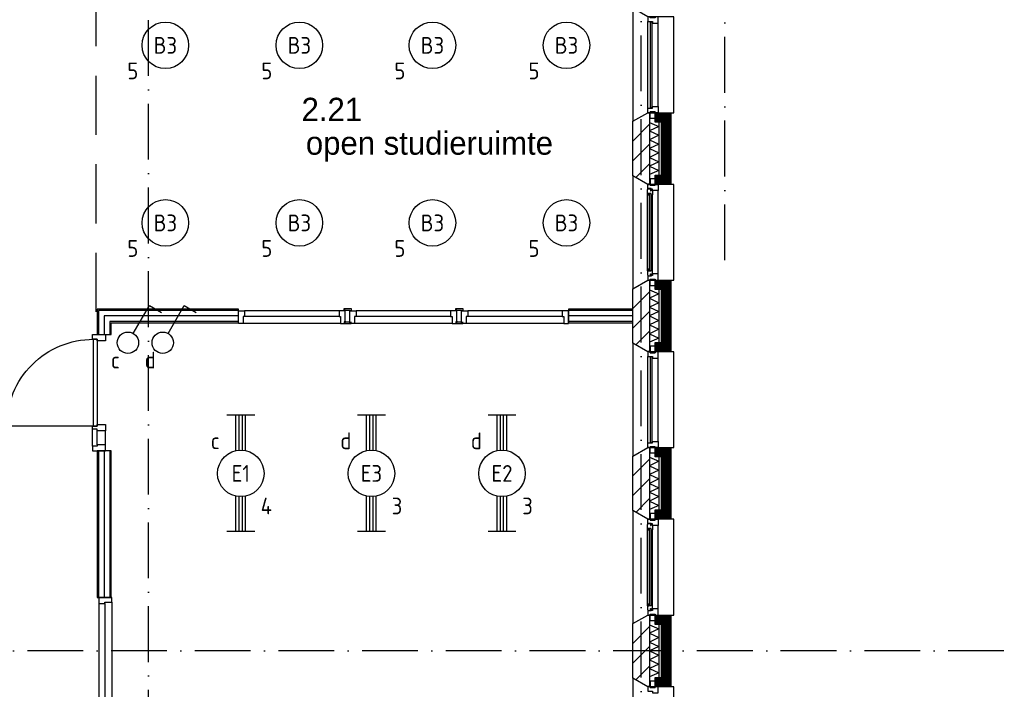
# Model space of a CAD drawing. Header units: millimetres. Extents: x 89505 to 240707, y 191 to 84291.
# Tile 11 of 50: x 133222 to 143810, y 34050 to 41248. Entities that reach past the tile are written whole.
import ezdxf
from ezdxf.enums import TextEntityAlignment as Align

# ---------------------------------------------------------------- set-up
doc = ezdxf.new("R2010")
doc.units = ezdxf.units.MM
doc.header["$LTSCALE"] = 100
doc.linetypes.add('DASHDOT', pattern=[9, 6, -1.5, 0, -1.5])
doc.linetypes.add('HIDDEN', pattern=[9.525, 6.35, -3.175])
doc.layers.get('0').update_dxf_attribs({"linetype": 'CONTINUOUS'})
for name, color, linetype in [('AL$7----_STRAMIEN', 1, 'DASHDOT'), ('AL21----_BUITENWAND', 4, 'CONTINUOUS'), ('AL21K---_ISOLATIE', 1, 'CONTINUOUS'), ('AL22----_BINNENWAND', 7, 'CONTINUOUS'), ('AL28----_KONSTRUKTIE', 3, 'CONTINUOUS'), ('AL31----_BUITENKOZ', 7, 'CONTINUOUS'), ('AL32----_BINNENKOZ', 9, 'CONTINUOUS'), ('AL32----_DRAAIRICHTING', 1, 'CONTINUOUS'), ('ALL-----_REFLIJNEN', 8, 'CONTINUOUS'), ('ALXA3---_VOLZWART', 14, 'CONTINUOUS'), ('ALXAB---_PREFABBETON', 1, 'CONTINUOUS'), ('BOUW', 8, 'CONTINUOUS'), ('EB63101-_ATTRIB', 2, 'CONTINUOUS'), ('EB63102-_ATTRIB', 2, 'CONTINUOUS'), ('EL63101-_LICHT-ARM', 3, 'CONTINUOUS'), ('EL63102-_LICHT-SCH', 3, 'CONTINUOUS')]:
    doc.layers.add(name, color=color, linetype=linetype)
doc.styles.add('1_8', font='ISO', dxfattribs={"height": 1.8})
doc.styles.add('BURO-025', font='BUROFONT.shx', dxfattribs={"height": 250})
doc.styles.add('NORATT', font='ISO.shx')

# ---------------------------------------------------------------- blocks, each defined once
blk = doc.blocks.new('EJ3T20')
at = {"color": 0}
for p, q in [((-6.25, -1.5), (-6.25, 1.5)), ((6.25, -1.5), (6.25, 1.5)), ((-6.25, 0.52), (-2.44, 0.52)), ((-6.25, 0.17), (-2.49, 0.17)), ((2.44, 0.52), (6.25, 0.52)), ((2.49, 0.17), (6.25, 0.17)), ((-6.25, -0.17), (-2.49, -0.17)), ((-6.25, -0.52), (-2.44, -0.52)), ((2.44, -0.52), (6.25, -0.52)), ((2.49, -0.17), (6.25, -0.17))]:
    blk.add_line(p, q, dxfattribs=at)
blk.add_circle((0, 0), 2.5, dxfattribs=at)
at = {"color": 6, "style": '1_8'}
for tag, flags, p in [('SCHAK', 8, (3.5, 2.75)), ('A_CODE', 8, (0, 0)), ('GROEP', 8, (-3.5, -2.75)), ('KAST', 9, (3.5, -2.75))]:
    blk.add_attdef(tag, text='', height=1.8, dxfattribs=dict(at, flags=flags)).set_placement(p, align=Align.MIDDLE)
blk = doc.blocks.new('ES3G00')
blk.add_circle((0, 0), 2.5)
at = {"color": 6, "style": '1_8'}
for tag, flags, p in [('SCHAK', 8, (3.5, 2.75)), ('A_CODE', 8, (0, 0)), ('GROEP', 8, (-3.5, -2.75)), ('KAST', 9, (3.5, -2.75))]:
    blk.add_attdef(tag, text='', height=1.8, dxfattribs=dict(at, flags=flags)).set_placement(p, align=Align.MIDDLE)
blk = doc.blocks.new('ES3S1')
blk.add_lwpolyline([(0.58, 1), (2.31, 4), (3.61, 3.25)])
blk.add_circle((0, 0), 1.15)
at = {"style": '1_8'}
for tag, flags, p in [('SCHAK', 8, (3, 5.5)), ('KAST', 9, (-3, 0.5)), ('M_CODE', 9, (0, 0)), ('DOEL', 9, (-3, -2)), ('GROEP', 9, (-3, -4.5))]:
    blk.add_attdef(tag, text='', height=1.8, dxfattribs=dict(at, flags=flags)).set_placement(p, align=Align.MIDDLE_CENTER)

msp = doc.modelspace()

# ---------------------------------------------------------------- hatches: boundary and pattern name
at = {"layer": 'ALXAB---_PREFABBETON'}
h = msp.add_hatch(dxfattribs=at)
h.set_pattern_fill('PREFBET', color=8, angle=180, style=0)
h.set_pattern_definition([(225, (139815.13, 40156.02), (106.066, -106.066), [])])
h.paths.add_polyline_path([(139995, 39478), (139975, 39478), (139815, 39571), (139815, 40156), (139975, 40248), (139995, 40248)])
h = msp.add_hatch(dxfattribs=at)
h.set_pattern_fill('PREFBET', color=8, angle=180, style=0)
h.set_pattern_definition([(225, (139815.13, 38356.02), (106.066, -106.066), [])])
h.paths.add_polyline_path([(139995, 37678), (139975, 37678), (139815, 37771), (139815, 38356), (139975, 38448), (139995, 38448)])
h = msp.add_hatch(dxfattribs=at)
h.set_pattern_fill('PREFBET', color=8, angle=180, style=0)
h.set_pattern_definition([(225, (139815.13, 36556.02), (106.066, -106.066), [])])
h.paths.add_polyline_path([(139995, 35878), (139975, 35878), (139815, 35971), (139815, 36556), (139975, 36648), (139995, 36648)])
h = msp.add_hatch(dxfattribs=at)
h.set_pattern_fill('PREFBET', color=8, angle=180, style=0)
h.set_pattern_definition([(225, (139815.13, 34756.02), (106.066, -106.066), [])])
h.paths.add_polyline_path([(139995, 34078), (139975, 34078), (139815, 34171), (139815, 34756), (139975, 34848), (139995, 34848)])

# ---------------------------------------------------------------- linework, layer by layer
at = {"layer": 'AL$7----_STRAMIEN', "color": 1}
for points in [[(134605, 23542), (134605, 76516)], [(140805, 38663), (140805, 76516)], [(139905, 7175), (139905, 61763)], [(194205, 34463), (143805, 34463), (120625, 34463)]]:
    msp.add_lwpolyline(points, dxfattribs=at)
at = {"layer": 'AL21----_BUITENWAND', "color": 8}
for points in [[(140056, 39578), (140125, 39578), (140125, 40148), (140056, 40148), (140056, 40248), (140225, 40248), (140225, 39478), (140056, 39478)], [(140056, 37778), (140125, 37778), (140125, 38348), (140056, 38348), (140056, 38448), (140225, 38448), (140225, 37678), (140056, 37678)], [(140056, 35978), (140125, 35978), (140125, 36548), (140056, 36548), (140056, 36648), (140225, 36648), (140225, 35878), (140056, 35878)], [(140056, 34178), (140125, 34178), (140125, 34748), (140056, 34748), (140056, 34848), (140225, 34848), (140225, 34078), (140056, 34078)]]:
    msp.add_lwpolyline(points, close=True, dxfattribs=at)
at = {"layer": 'AL21K---_ISOLATIE', "color": 8, "linetype": 'Continuous'}
for points in [[(139995, 40148), (139995, 39578)], [(139995, 40144), (140095, 40101), (139995, 40053), (140095, 40006), (139995, 39958), (140095, 39911), (139995, 39863), (140095, 39816), (139995, 39768), (140095, 39721), (139995, 39673), (140095, 39626), (139995, 39583)], [(140095, 40148), (140095, 39578)], [(139995, 38348), (139995, 37778)], [(139995, 38344), (140095, 38301), (139995, 38253), (140095, 38206), (139995, 38158), (140095, 38111), (139995, 38063), (140095, 38016), (139995, 37968), (140095, 37921), (139995, 37873), (140095, 37826), (139995, 37783)], [(140095, 38348), (140095, 37778)], [(139995, 36548), (139995, 35978)], [(139995, 36544), (140095, 36501), (139995, 36453), (140095, 36406), (139995, 36358), (140095, 36311), (139995, 36263), (140095, 36216), (139995, 36168), (140095, 36121), (139995, 36073), (140095, 36026), (139995, 35983)], [(140095, 36548), (140095, 35978)], [(139995, 34748), (139995, 34178)], [(139995, 34744), (140095, 34701), (139995, 34653), (140095, 34606), (139995, 34558), (140095, 34511), (139995, 34463), (140095, 34416), (139995, 34368), (140095, 34321), (139995, 34273), (140095, 34226), (139995, 34183)], [(140095, 34748), (140095, 34178)]]:
    msp.add_lwpolyline(points, dxfattribs=at)
at = {"layer": 'AL22----_BINNENWAND', "color": 8}
for p, q in [((135573, 38138), (134055, 38138)), ((134055, 38138), (134055, 37863)), ((135573, 37988), (135573, 38138)), ((139123, 38138), (139123, 37988)), ((139815, 38138), (139123, 38138)), ((139815, 37988), (139815, 38138)), ((134205, 37988), (135573, 37988)), ((134205, 37863), (134205, 37988)), ((139123, 37988), (139815, 37988)), ((134055, 37863), (134205, 37863)), ((134205, 36612), (134055, 36612)), ((134055, 36612), (134055, 35038)), ((134205, 35038), (134205, 36612)), ((134055, 35038), (134205, 35038))]:
    msp.add_line(p, q, dxfattribs=at)
at = {"layer": 'AL22----_BINNENWAND', "color": 8, "linetype": 'Continuous'}
for p, q in [((135573, 38123), (134070, 38123)), ((134070, 38123), (134070, 37863)), ((139815, 38123), (139123, 38123)), ((135573, 38003), (134190, 38003)), ((134190, 38003), (134190, 37863)), ((139815, 38003), (139123, 38003)), ((134070, 36612), (134070, 35038)), ((134190, 36612), (134190, 35038))]:
    msp.add_line(p, q, dxfattribs=at)
at = {"layer": 'AL28----_KONSTRUKTIE', "color": 8}
for points in [[(139995, 39478), (139975, 39478), (139815, 39571), (139815, 40156), (139975, 40248), (139995, 40248)], [(139995, 37678), (139975, 37678), (139815, 37771), (139815, 38356), (139975, 38448), (139995, 38448)], [(139995, 35878), (139975, 35878), (139815, 35971), (139815, 36556), (139975, 36648), (139995, 36648)], [(139995, 34078), (139975, 34078), (139815, 34171), (139815, 34756), (139975, 34848), (139995, 34848)]]:
    msp.add_lwpolyline(points, close=True, dxfattribs=at)
at = {"layer": 'AL31----_BUITENKOZ', "color": 8}
for points in [[(139975, 41278), (139815, 41371), (139815, 40156), (139975, 40248), (140255, 40248), (140255, 41278)], [(140000, 40258), (140056, 40258), (140056, 40187), (140000, 40187)], [(139975, 39478), (139815, 39571), (139815, 38356), (139975, 38448), (140255, 38448), (140255, 39478)], [(140000, 39468), (140056, 39468), (140056, 39539), (140000, 39539)], [(139972, 39422), (139976, 39424), (139976, 39431), (140006, 39431), (140006, 39409), (140011, 39409), (140011, 39417), (140026, 39417), (140026, 39411), (140026, 39364), (140013, 39362), (140013, 39379), (139972, 39379)], [(139975, 39478), (140000, 39478), (140000, 39468), (140056, 39468), (140056, 39478), (140089, 39478), (140089, 39411), (140026, 39411), (140026, 39428), (140011, 39428), (140011, 39434), (139975, 39434)], [(139974, 39379), (139988, 39379), (139988, 39362), (139974, 39362)], [(139972, 38505), (139976, 38503), (139976, 38496), (140006, 38496), (140006, 38518), (140011, 38518), (140011, 38510), (140026, 38510), (140026, 38515), (140026, 38563), (140013, 38565), (140013, 38548), (139972, 38548)], [(139974, 38548), (139988, 38548), (139988, 38565), (139974, 38565)], [(139975, 38448), (140000, 38448), (140000, 38458), (140056, 38458), (140056, 38448), (140089, 38448), (140089, 38515), (140026, 38515), (140026, 38498), (140011, 38498), (140011, 38492), (139975, 38492)], [(140000, 38458), (140056, 38458), (140056, 38387), (140000, 38387)], [(139975, 37678), (139815, 37771), (139815, 36556), (139975, 36648), (140255, 36648), (140255, 37678)], [(140000, 37668), (140056, 37668), (140056, 37739), (140000, 37739)], [(140000, 36658), (140056, 36658), (140056, 36587), (140000, 36587)], [(139975, 35878), (139815, 35971), (139815, 34756), (139975, 34848), (140255, 34848), (140255, 35878)], [(140000, 35868), (140056, 35868), (140056, 35939), (140000, 35939)], [(139972, 35822), (139976, 35824), (139976, 35831), (140006, 35831), (140006, 35809), (140011, 35809), (140011, 35817), (140026, 35817), (140026, 35811), (140026, 35764), (140013, 35762), (140013, 35779), (139972, 35779)], [(139975, 35878), (140000, 35878), (140000, 35868), (140056, 35868), (140056, 35878), (140089, 35878), (140089, 35811), (140026, 35811), (140026, 35828), (140011, 35828), (140011, 35834), (139975, 35834)], [(139974, 35779), (139988, 35779), (139988, 35762), (139974, 35762)], [(139972, 34905), (139976, 34903), (139976, 34896), (140006, 34896), (140006, 34918), (140011, 34918), (140011, 34910), (140026, 34910), (140026, 34915), (140026, 34963), (140013, 34965), (140013, 34948), (139972, 34948)], [(139974, 34948), (139988, 34948), (139988, 34965), (139974, 34965)], [(139975, 34848), (140000, 34848), (140000, 34858), (140056, 34858), (140056, 34848), (140089, 34848), (140089, 34915), (140026, 34915), (140026, 34898), (140011, 34898), (140011, 34892), (139975, 34892)], [(140000, 34858), (140056, 34858), (140056, 34787), (140000, 34787)], [(139975, 34078), (139815, 34171), (139815, 32956), (139975, 33048), (140255, 33048), (140255, 34078)], [(140000, 34068), (140056, 34068), (140056, 34139), (140000, 34139)]]:
    msp.add_lwpolyline(points, close=True, dxfattribs=at)
at = {"layer": 'AL31----_BUITENKOZ', "color": 8, "linetype": 'Continuous'}
for points in [[(139975, 41228), (139975, 41228), (140026, 41228), (140026, 41211), (140089, 41211), (140089, 41211), (140089, 41211), (140089, 41211), (140089, 41211), (140089, 41278), (140056, 41278), (140056, 41268), (140000, 41268), (140000, 41278), (140000, 41278), (139975, 41278)], [(140001, 40303), (140022, 40303), (140022, 41223), (140001, 41223)], [(139975, 40298), (139975, 40298), (140026, 40298), (140026, 40315), (140089, 40315), (140089, 40315), (140089, 40315), (140089, 40315), (140089, 40315), (140089, 40248), (140056, 40248), (140056, 40258), (140000, 40258), (140000, 40248), (140000, 40248), (139975, 40248)], [(139990, 38550), (140011, 38550), (140011, 39377), (139990, 39377)], [(139975, 37628), (139975, 37628), (140026, 37628), (140026, 37611), (140089, 37611), (140089, 37611), (140089, 37611), (140089, 37611), (140089, 37611), (140089, 37678), (140056, 37678), (140056, 37668), (140000, 37668), (140000, 37678), (140000, 37678), (139975, 37678)], [(140001, 36703), (140022, 36703), (140022, 37623), (140001, 37623)], [(139975, 36698), (139975, 36698), (140026, 36698), (140026, 36715), (140089, 36715), (140089, 36715), (140089, 36715), (140089, 36715), (140089, 36715), (140089, 36648), (140056, 36648), (140056, 36658), (140000, 36658), (140000, 36648), (140000, 36648), (139975, 36648)], [(139990, 34950), (140011, 34950), (140011, 35777), (139990, 35777)], [(139975, 34028), (139975, 34028), (140026, 34028), (140026, 34011), (140089, 34011), (140089, 34011), (140089, 34011), (140089, 34011), (140089, 34011), (140089, 34078), (140056, 34078), (140056, 34068), (140000, 34068), (140000, 34078), (140000, 34078), (139975, 34078)]]:
    msp.add_lwpolyline(points, close=True, dxfattribs=at)
at = {"layer": 'AL31----_BUITENKOZ', "color": 8}
for points in [[(139975, 40298), (139975, 41228)], [(140089, 40315), (140089, 41211)], [(140089, 38515), (140089, 39411)], [(139972, 38548), (139972, 39379)], [(140026, 38563), (140026, 39364)], [(139975, 36698), (139975, 37628)], [(140089, 36715), (140089, 37611)], [(140089, 34915), (140089, 35811)], [(139972, 34948), (139972, 35779)], [(140026, 34963), (140026, 35764)]]:
    msp.add_lwpolyline(points, dxfattribs=at)
at = {"layer": 'AL32----_BINNENKOZ', "color": 8, "linetype": 'HIDDEN'}
msp.add_line((134045, 38106), (134045, 43808), dxfattribs=at)
at = {"layer": 'AL32----_BINNENKOZ', "color": 8}
for p, q in [((136711, 38144), (136773, 38144)), ((136711, 38126), (136711, 38144)), ((136723, 38126), (136711, 38126)), ((136723, 38126), (136773, 38126)), ((136723, 38120), (136723, 38126)), ((136773, 38144), (136786, 38144)), ((136773, 38126), (136773, 38120)), ((136786, 38144), (136786, 38126)), ((137911, 38144), (137973, 38144)), ((137911, 38126), (137911, 38144)), ((137923, 38126), (137911, 38126)), ((137923, 38126), (137973, 38126)), ((137923, 38120), (137923, 38126)), ((137973, 38144), (137986, 38144)), ((137973, 38126), (137973, 38120)), ((137986, 38144), (137986, 38126)), ((136711, 38001), (136711, 37983)), ((136723, 38001), (136711, 38001)), ((136711, 37983), (136773, 37983)), ((136723, 38006), (136723, 38001)), ((136723, 38001), (136773, 38001)), ((136773, 38001), (136773, 38006)), ((136773, 37983), (136786, 37983)), ((136786, 37983), (136786, 38001)), ((137911, 38001), (137911, 37983)), ((137923, 38001), (137911, 38001)), ((137911, 37983), (137973, 37983)), ((137923, 38006), (137923, 38001)), ((137923, 38001), (137973, 38001)), ((137973, 38001), (137973, 38006)), ((137973, 37983), (137986, 37983)), ((137986, 37983), (137986, 38001))]:
    msp.add_line(p, q, dxfattribs=at)
for points in [[(135573, 37981), (135573, 38120), (135640, 38120), (135640, 38057), (135623, 38057), (135623, 37981), (135573, 37981)], [(136656, 38120), (135640, 38120)], [(136723, 37981), (136723, 38120), (136656, 38120), (136656, 38057), (136673, 38057), (136673, 37981), (136723, 37981)], [(136773, 37981), (136773, 38120), (136840, 38120), (136840, 38057), (136823, 38057), (136823, 37981), (136773, 37981)], [(137856, 38120), (136840, 38120)], [(137923, 37981), (137923, 38120), (137856, 38120), (137856, 38057), (137873, 38057), (137873, 37981), (137923, 37981)], [(137973, 37981), (137973, 38120), (138040, 38120), (138040, 38057), (138023, 38057), (138023, 37981), (137973, 37981)], [(139056, 38120), (138040, 38120)], [(139123, 37981), (139123, 38120), (139056, 38120), (139056, 38057), (139073, 38057), (139073, 37981), (139123, 37981)], [(136656, 38057), (135640, 38057)], [(137856, 38057), (136840, 38057)], [(139056, 38057), (138040, 38057)], [(136673, 37981), (135623, 37981)], [(137873, 37981), (136823, 37981)], [(139073, 37981), (138023, 37981)], [(134004, 36846), (134004, 36879), (134055, 36879), (134055, 36896), (134143, 36896), (134143, 36829), (134055, 36829), (134055, 36846), (134004, 36846), (134004, 36879)], [(134004, 36662), (134004, 36846)], [(134055, 36679), (134055, 36829)], [(134143, 36679), (134143, 36829)], [(134212, 35038), (134073, 35038), (134073, 34971), (134136, 34971), (134136, 34988), (134212, 34988), (134212, 35038)], [(134073, 34971), (134073, 33955)], [(134136, 34971), (134136, 33955)], [(134212, 34988), (134212, 33938)]]:
    msp.add_lwpolyline(points, dxfattribs=at)
for points in [[(134055, 37796), (134055, 37813), (134004, 37813), (134004, 37863), (134143, 37863), (134143, 37796)], [(134055, 36879), (134015, 36879), (134015, 37813), (134055, 37813)], [(134055, 36679), (134055, 36662), (134004, 36662), (134004, 36612), (134143, 36612), (134143, 36679)]]:
    msp.add_lwpolyline(points, close=True, dxfattribs=at)
at = {"layer": 'AL32----_DRAAIRICHTING', "color": 8}
msp.add_lwpolyline([(134015, 36879), (133081, 36879, -0.414214), (134015, 37813, -0.414214)], format="xyb", dxfattribs=at)
at = {"layer": 'ALL-----_REFLIJNEN', "color": 8, "linetype": 'Continuous'}
for p, q in [((135573, 38063), (134130, 38063)), ((134130, 38063), (134130, 37863)), ((139815, 38063), (139123, 38063)), ((134130, 36612), (134130, 35038))]:
    msp.add_line(p, q, dxfattribs=at)
for points in [[(140056, 39528), (140175, 39528), (140175, 40198), (140056, 40198)], [(140056, 37728), (140175, 37728), (140175, 38398), (140056, 38398)], [(140056, 35928), (140175, 35928), (140175, 36598), (140056, 36598)], [(140056, 34128), (140175, 34128), (140175, 34798), (140056, 34798)]]:
    msp.add_lwpolyline(points, dxfattribs=at)
at = {"layer": 'ALXA3---_VOLZWART', "color": 8, "const_width": 100}
for points in [[(140056, 39528), (140175, 39528), (140175, 40198), (140056, 40198)], [(140056, 37728), (140175, 37728), (140175, 38398), (140056, 38398)], [(140056, 35928), (140175, 35928), (140175, 36598), (140056, 36598)], [(140056, 34128), (140175, 34128), (140175, 34798), (140056, 34798)]]:
    msp.add_lwpolyline(points, dxfattribs=at)

# ---------------------------------------------------------------- block references
at = {"layer": 'EL63101-_LICHT-ARM'}
ref = msp.add_blockref('ES3G00', (134788, 40973), dxfattribs=dict(at, xscale=100, yscale=100, zscale=100))
ref.add_attrib('A_CODE', 'B3', dxfattribs={"layer": 'EB63101-_ATTRIB', "color": 1, "height": 180, "style": '1_8', "flags": 8}).set_placement((134788, 40973), align=Align.MIDDLE)
ref.add_attrib('GROEP', '5', dxfattribs={"layer": 'EB63101-_ATTRIB', "color": 1, "height": 180, "style": '1_8', "flags": 8}).set_placement((134438, 40698), align=Align.MIDDLE)
ref = msp.add_blockref('ES3G00', (136229, 40973), dxfattribs=dict(at, xscale=100, yscale=100, zscale=100))
ref.add_attrib('A_CODE', 'B3', dxfattribs={"layer": 'EB63101-_ATTRIB', "color": 1, "height": 180, "style": '1_8', "flags": 8}).set_placement((136229, 40973), align=Align.MIDDLE)
ref.add_attrib('GROEP', '5', dxfattribs={"layer": 'EB63101-_ATTRIB', "color": 1, "height": 180, "style": '1_8', "flags": 8}).set_placement((135879, 40698), align=Align.MIDDLE)
ref = msp.add_blockref('ES3G00', (137660, 40973), dxfattribs=dict(at, xscale=100, yscale=100, zscale=100))
ref.add_attrib('A_CODE', 'B3', dxfattribs={"layer": 'EB63101-_ATTRIB', "color": 1, "height": 180, "style": '1_8', "flags": 8}).set_placement((137660, 40973), align=Align.MIDDLE)
ref.add_attrib('GROEP', '5', dxfattribs={"layer": 'EB63101-_ATTRIB', "color": 1, "height": 180, "style": '1_8', "flags": 8}).set_placement((137310, 40698), align=Align.MIDDLE)
ref = msp.add_blockref('ES3G00', (139102, 40973), dxfattribs=dict(at, xscale=100, yscale=100, zscale=100))
ref.add_attrib('A_CODE', 'B3', dxfattribs={"layer": 'EB63101-_ATTRIB', "color": 1, "height": 180, "style": '1_8', "flags": 8}).set_placement((139102, 40973), align=Align.MIDDLE)
ref.add_attrib('GROEP', '5', dxfattribs={"layer": 'EB63101-_ATTRIB', "color": 1, "height": 180, "style": '1_8', "flags": 8}).set_placement((138752, 40698), align=Align.MIDDLE)
ref = msp.add_blockref('ES3G00', (134788, 39064), dxfattribs=dict(at, xscale=100, yscale=100, zscale=100))
ref.add_attrib('A_CODE', 'B3', dxfattribs={"layer": 'EB63101-_ATTRIB', "color": 1, "height": 180, "style": '1_8', "flags": 8}).set_placement((134788, 39064), align=Align.MIDDLE)
ref.add_attrib('GROEP', '5', dxfattribs={"layer": 'EB63101-_ATTRIB', "color": 1, "height": 180, "style": '1_8', "flags": 8}).set_placement((134438, 38789), align=Align.MIDDLE)
ref = msp.add_blockref('ES3G00', (136229, 39064), dxfattribs=dict(at, xscale=100, yscale=100, zscale=100))
ref.add_attrib('A_CODE', 'B3', dxfattribs={"layer": 'EB63101-_ATTRIB', "color": 1, "height": 180, "style": '1_8', "flags": 8}).set_placement((136229, 39064), align=Align.MIDDLE)
ref.add_attrib('GROEP', '5', dxfattribs={"layer": 'EB63101-_ATTRIB', "color": 1, "height": 180, "style": '1_8', "flags": 8}).set_placement((135879, 38789), align=Align.MIDDLE)
ref = msp.add_blockref('ES3G00', (137660, 39064), dxfattribs=dict(at, xscale=100, yscale=100, zscale=100))
ref.add_attrib('A_CODE', 'B3', dxfattribs={"layer": 'EB63101-_ATTRIB', "color": 1, "height": 180, "style": '1_8', "flags": 8}).set_placement((137660, 39064), align=Align.MIDDLE)
ref.add_attrib('GROEP', '5', dxfattribs={"layer": 'EB63101-_ATTRIB', "color": 1, "height": 180, "style": '1_8', "flags": 8}).set_placement((137310, 38789), align=Align.MIDDLE)
ref = msp.add_blockref('ES3G00', (139102, 39064), dxfattribs=dict(at, xscale=100, yscale=100, zscale=100))
ref.add_attrib('A_CODE', 'B3', dxfattribs={"layer": 'EB63101-_ATTRIB', "color": 1, "height": 180, "style": '1_8', "flags": 8}).set_placement((139102, 39064), align=Align.MIDDLE)
ref.add_attrib('GROEP', '5', dxfattribs={"layer": 'EB63101-_ATTRIB', "color": 1, "height": 180, "style": '1_8', "flags": 8}).set_placement((138752, 38789), align=Align.MIDDLE)
ref = msp.add_blockref('EJ3T20', (135599, 36371, 3500), dxfattribs=dict(at, xscale=100, yscale=100, zscale=100, rotation=90))
ref.add_attrib('A_CODE', 'E1', dxfattribs={"layer": 'EB63101-_ATTRIB', "color": 1, "height": 180, "style": 'NORATT', "flags": 8}).set_placement((135599, 36371, 3500), align=Align.MIDDLE)
ref.add_attrib('GROEP', '4', dxfattribs={"layer": 'EB63101-_ATTRIB', "color": 1, "height": 180, "style": 'NORATT', "flags": 8}).set_placement((135874, 36021, 3500), align=Align.MIDDLE)
ref.add_attrib('SCHAK', 'c', dxfattribs={"layer": 'EB63101-_ATTRIB', "color": 1, "height": 180, "style": 'NORATT', "flags": 8}).set_placement((135324, 36721, 3500), align=Align.MIDDLE)
ref = msp.add_blockref('EJ3T20', (137004, 36371, 3500), dxfattribs=dict(at, xscale=100, yscale=100, zscale=100, rotation=90))
ref.add_attrib('A_CODE', 'E3', dxfattribs={"layer": 'EB63101-_ATTRIB', "color": 1, "height": 180, "style": 'NORATT', "flags": 8}).set_placement((137004, 36371, 3500), align=Align.MIDDLE)
ref.add_attrib('GROEP', '3', dxfattribs={"layer": 'EB63101-_ATTRIB', "color": 1, "height": 180, "style": 'NORATT', "flags": 8}).set_placement((137279, 36021, 3500), align=Align.MIDDLE)
ref.add_attrib('SCHAK', 'd', dxfattribs={"layer": 'EB63101-_ATTRIB', "color": 1, "height": 180, "style": 'NORATT', "flags": 8}).set_placement((136729, 36721, 3500), align=Align.MIDDLE)
ref = msp.add_blockref('EJ3T20', (138408, 36371, 3500), dxfattribs=dict(at, xscale=100, yscale=100, zscale=100, rotation=90))
ref.add_attrib('A_CODE', 'E2', dxfattribs={"layer": 'EB63101-_ATTRIB', "color": 1, "height": 180, "style": 'NORATT', "flags": 8}).set_placement((138408, 36371, 3500), align=Align.MIDDLE)
ref.add_attrib('GROEP', '3', dxfattribs={"layer": 'EB63101-_ATTRIB', "color": 1, "height": 180, "style": 'NORATT', "flags": 8}).set_placement((138683, 36021, 3500), align=Align.MIDDLE)
ref.add_attrib('SCHAK', 'd', dxfattribs={"layer": 'EB63101-_ATTRIB', "color": 1, "height": 180, "style": 'NORATT', "flags": 8}).set_placement((138133, 36721, 3500), align=Align.MIDDLE)
at = {"layer": 'EL63102-_LICHT-SCH'}
ref = msp.add_blockref('ES3S1', (134385, 37775), dxfattribs=dict(at, xscale=100, yscale=100, zscale=100))
ref.add_attrib('SCHAK', 'c', dxfattribs={"layer": 'EB63102-_ATTRIB', "color": 1, "height": 180, "style": '1_8', "flags": 8}).set_placement((134250, 37589), align=Align.MIDDLE_CENTER)
ref = msp.add_blockref('ES3S1', (134760, 37775), dxfattribs=dict(at, xscale=100, yscale=100, zscale=100))
ref.add_attrib('SCHAK', 'd', dxfattribs={"layer": 'EB63102-_ATTRIB', "color": 1, "height": 180, "style": '1_8', "flags": 8}).set_placement((134625, 37589), align=Align.MIDDLE_CENTER)

# ---------------------------------------------------------------- texts
at = {"layer": 'BOUW', "style": 'BURO-025'}
for s, p in [('2.21', (136253, 40159)), ('open studieruimte', (136299, 39797))]:
    msp.add_text(s, height=250, dxfattribs=at).set_placement(p)

doc.saveas('drawing.dxf')
